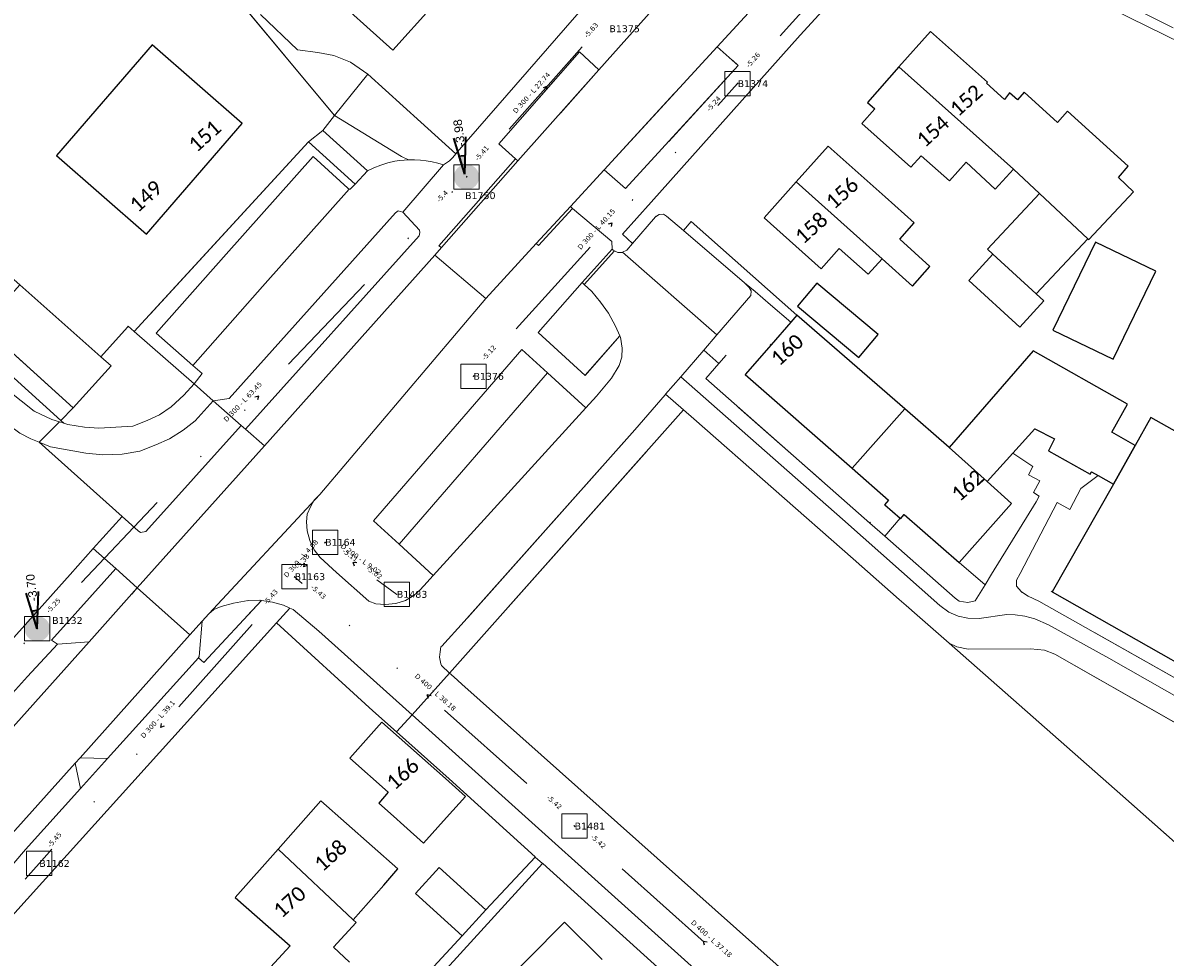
# Model space of a CAD drawing. Header units: metres. Extents: x 113074 to 114313, y 482627 to 483855.
# Tile 33 of 78: x 113479 to 113595, y 483401 to 483496. Entities that reach past the tile are written whole.
import ezdxf
from ezdxf.enums import TextEntityAlignment as Align

# ---------------------------------------------------------------- set-up
doc = ezdxf.new("R2010")
doc.units = ezdxf.units.M
doc.header["$MEASUREMENT"] = 0
doc.linetypes.add('DGN Style 2', pattern=[50.429501, 30.257701, -20.1718])
doc.linetypes.add('DGN Style 6', pattern=[30.473618, 0.016022, -6.408752, 11.215317, -6.408752, 0.016022, -6.408752])
for name, color, linetype, lineweight in [('BGT-Lijnen - BTD Groenvoorziening  bosplantsoen (v)', 94, 'Continuous', 13), ('BGT-Lijnen - BTD Groenvoorziening  gras- en kruidachtigen (v)', 94, 'Continuous', 13), ('BGT-Lijnen - BTD Groenvoorziening  heesters (v)', 94, 'Continuous', 13), ('BGT-Lijnen - Huisnummer overig (t)', 252, 'Continuous', 13), ('BGT-Lijnen - OTD Onverhard (v)', 7, 'Continuous', 13), ('BGT-Lijnen - OTD Open verharding  betonstraatstenen(v)', 7, 'Continuous', 13), ('BGT-Lijnen - OTD Open verharding  tegels (v)', 7, 'Continuous', 13), ('BGT-Lijnen - PND grondvlak pand (v_mv)', 1, 'Continuous', 13), ('BGT-Lijnen - WGD Fietspad (v)', 7, 'Continuous', 13), ('BGT-Lijnen - WGD Inrit (v)', 7, 'Continuous', 13), ('BGT-Lijnen - WGD Parkeervlak (v)', 7, 'Continuous', 13), ('BGT-Lijnen - WGD Rijbaan - Lokale weg (v)', 7, 'Continuous', 13), ('BGT-Lijnen - WGD Voetpad (v)', 7, 'Continuous', 13), ('BGT-Lijnen - XXX Brandgang OTD (v)', 7, 'Continuous', 13), ('BGT-Lijnen - XXX Haagvoet BTD (v)', 211, 'Continuous', 13), ('N-INM-INSPECTIEPUT', 1, 'Continuous', 25), ('N-RI-PUTDEKSELHOOGTE-S', 7, 'Continuous', 35), ('Riolering - BOBs', 7, 'Continuous', 13), ('Riolering - Gemengd riool', 7, 'Continuous', 13), ('Riolering - KNOOP_NUMMER', 7, 'Continuous', 13), ('Riolering - KNOOP_RIOOLPUT', 7, 'Continuous', 13), ('Riolering - Leidingtekst', 7, 'Continuous', 13), ('Riolering - Level 63', 7, 'Continuous', 13), ('Riolering - Stroomrichting', 7, 'Continuous', 13)]:
    doc.layers.add(name, color=color, linetype=linetype, lineweight=lineweight)
doc.styles.add('NLCS-ISO', font='arial.ttf')
doc.styles.add('Style-Calibri', font='calibri.ttf')
doc.styles.add('Style-Verdana', font='verdana.ttf')

# ---------------------------------------------------------------- blocks, each defined once
blk = doc.blocks.new('rioput')
at = {"layer": 'Riolering - Level 63', "linetype": 'Continuous', "lineweight": 13}
blk.add_3dface([(-1.29, 1.24), (1.29, 1.24), (1.29, -1.24), (-1.29, -1.24)], dxfattribs=at)
blk = doc.blocks.new('SRI-PUTDEKSELHOOGTE-SO')
at = {"layer": 'N-RI-PUTDEKSELHOOGTE-S'}
blk.add_hatch(color=256, dxfattribs=at).paths.add_polyline_path([(0.712, 0.267), (0.587, 0.483), (0, 0)])
for p, q in [((0, 0), (1.174, 0.967)), ((0, 0), (1.424, 0.533)), ((0, 0), (0.587, 0.483)), ((0.612, 0.44), (0.687, 0.31))]:
    blk.add_line(p, q, dxfattribs=at)
at = {"ltscale": 0.1, "style": 'NLCS-ISO'}
blk.add_attdef('PUTHGT', text='', height=0.35, rotation=30, dxfattribs=at).set_placement((0.975, 0.57), align=Align.MIDDLE_LEFT)

msp = doc.modelspace()

# ---------------------------------------------------------------- hatches: boundary and pattern name
at = {"layer": 'N-INM-INSPECTIEPUT'}
h = msp.add_hatch(color=256, dxfattribs=at)
edge = h.paths.add_edge_path()
edge.add_arc((113524.1, 483480.3), 1.29, 0, 360)
h = msp.add_hatch(color=256, dxfattribs=at)
edge = h.paths.add_edge_path()
edge.add_arc((113480.4, 483434.3), 1.29, 0, 360)

# ---------------------------------------------------------------- linework, layer by layer
at = {"layer": 'BGT-Lijnen - BTD Groenvoorziening  bosplantsoen (v)', "linetype": 'DGN Style 2', "lineweight": 13, "flags": 128}
for points in [[(113497.03, 483502.94), (113510.67, 483486.55), (113514.05, 483490.77)], [(113506.88, 483493.24), (113503.11, 483496.83)], [(113510.59, 483492.66), (113508.97, 483492.98), (113506.88, 483493.24)], [(113514.05, 483490.77), (113512.27, 483491.99), (113510.59, 483492.66)]]:
    msp.add_lwpolyline(points, dxfattribs=at)
at = {"layer": 'BGT-Lijnen - BTD Groenvoorziening  gras- en kruidachtigen (v)', "linetype": 'DGN Style 2', "lineweight": 13, "flags": 128}
for points in [[(113510.67, 483486.55), (113509.46, 483485.04), (113514, 483480.91)], [(113517.49, 483482.39), (113510.67, 483486.55)], [(113512.76, 483479.56), (113508, 483483.89), (113490.27, 483464.57)], [(113492.5, 483464.38), (113499.64, 483472.43), (113508.47, 483482.37)], [(113508.47, 483482.37), (113512.01, 483479.15), (113512.16, 483479.07)], [(113516.81, 483481.89), (113517.27, 483481.96), (113517.74, 483482.01)], [(113517.74, 483482.01), (113518.2, 483482.04), (113517.49, 483482.39)], [(113514, 483480.91), (113514.67, 483481.24), (113515.37, 483481.51)], [(113515.37, 483481.51), (113516.08, 483481.73), (113516.81, 483481.89)], [(113512.16, 483479.07), (113512.25, 483479.06), (113512.76, 483479.56)], [(113517.14, 483476.84), (113516.85, 483476.65), (113499.94, 483457.75)], [(113519.3, 483474.88), (113517.61, 483476.7), (113517.14, 483476.84)], [(113501.17, 483455), (113501.6, 483454.62), (113519.28, 483474.32)], [(113519.28, 483474.32), (113519.36, 483474.63), (113519.3, 483474.88)], [(113490.27, 483464.57), (113496.36, 483459.23), (113497.17, 483460.28)], [(113497.17, 483460.28), (113496.22, 483461.11), (113492.5, 483464.38)], [(113532.34, 483460.36), (113529.74, 483462.74), (113514.64, 483445.28)], [(113514.64, 483445.28), (113517.24, 483442.91), (113532.34, 483460.36)], [(113499.94, 483457.75), (113498.32, 483457.5), (113501.17, 483455)], [(113544.31, 483458.1), (113541.23, 483454.55), (113523.87, 483435.03)], [(113546.19, 483456.59), (113544.37, 483458.17), (113544.31, 483458.1)], [(113522.38, 483429.78), (113522.38, 483429.78), (113546.19, 483456.59)], [(113523.87, 483435.03), (113521.57, 483432.53), (113521.49, 483432.45)], [(113521.49, 483432.45), (113521.42, 483431.96), (113521.34, 483431.4)], [(113521.34, 483431.4), (113521.48, 483430.73), (113521.5, 483430.61)], [(113521.5, 483430.61), (113521.54, 483430.57), (113522.38, 483429.78)]]:
    msp.add_lwpolyline(points, dxfattribs=at)
at = {"layer": 'BGT-Lijnen - BTD Groenvoorziening  heesters (v)', "linetype": 'DGN Style 2', "lineweight": 13, "flags": 128}
for points in [[(113519.46, 483485.88), (113514.05, 483490.77), (113510.67, 483486.55)], [(113510.67, 483486.55), (113517.49, 483482.39), (113518.2, 483482.04)], [(113522.69, 483482.29), (113523, 483482.66), (113519.46, 483485.88)], [(113518.2, 483482.04), (113518.8, 483482.03), (113519.4, 483482)], [(113519.4, 483482), (113519.99, 483481.93), (113520.59, 483481.83)], [(113521.76, 483481.52), (113522.35, 483481.95), (113522.69, 483482.29)], [(113520.59, 483481.83), (113521.18, 483481.69), (113521.76, 483481.52)], [(113546.96, 483475.76), (113546.18, 483474.86), (113552.41, 483469.53)], [(113557.73, 483466.22), (113546.96, 483475.76)], [(113478.61, 483469.33), (113474.85, 483465.11), (113484.06, 483456.79)], [(113486.87, 483461.99), (113478.61, 483469.33)], [(113552.41, 483469.53), (113553.47, 483468.62), (113555.05, 483467.27)], [(113555.05, 483467.27), (113557.11, 483465.51), (113557.73, 483466.22)], [(113489.65, 483465.12), (113489.57, 483465.02), (113486.87, 483461.99)], [(113496.36, 483459.23), (113490.27, 483464.57), (113489.65, 483465.12)], [(113484.06, 483456.79), (113487.92, 483461.06), (113486.87, 483461.99)], [(113486.87, 483461.99), (113487.92, 483461.06), (113484.06, 483456.79)], [(113494.03, 483456.91), (113495.32, 483458.07), (113496.36, 483459.23)], [(113501.17, 483455), (113498.32, 483457.5), (113496.48, 483455.46)], [(113484.06, 483456.79), (113482.79, 483455.51), (113483.09, 483455.24)], [(113491.58, 483455.49), (113492.84, 483456.08), (113494.03, 483456.91)], [(113483.09, 483455.24), (113483.51, 483455.11), (113484.35, 483454.97)], [(113486.68, 483454.72), (113490.11, 483454.94), (113491.58, 483455.49)], [(113496.48, 483455.46), (113495.25, 483454.52), (113493.85, 483453.65)], [(113484.35, 483454.97), (113485.22, 483454.83), (113486.68, 483454.72)], [(113490.92, 483444.1), (113491.46, 483444.21), (113501.17, 483455)], [(113481.75, 483452.83), (113480.6, 483453.29), (113489.03, 483445.74)], [(113487.08, 483452.01), (113485.34, 483452.19), (113481.75, 483452.83)], [(113493.85, 483453.65), (113492.47, 483453.01), (113490.85, 483452.38)], [(113490.85, 483452.38), (113489.04, 483452.06), (113487.08, 483452.01)], [(113574.25, 483441.05), (113568.65, 483445.92), (113568.28, 483445.5)], [(113489.03, 483445.74), (113490.67, 483444.27), (113490.92, 483444.1)], [(113568.28, 483445.5), (113568.23, 483445.55), (113566.67, 483443.73)], [(113566.67, 483443.73), (113573.86, 483437.4), (113574.26, 483437.12)], [(113575.88, 483437.14), (113576.89, 483438.78), (113574.25, 483441.05)], [(113574.26, 483437.12), (113575.12, 483436.96), (113575.88, 483437.14)], [(113575.17, 483432.22), (113574.01, 483432.45), (113573.22, 483432.82)], [(113573.22, 483432.82), (113590.92, 483417.25), (113654.58, 483360.88)], [(113582.93, 483432.11), (113581.51, 483432.25), (113575.17, 483432.22)], [(113606.91, 483418.63), (113584, 483431.7), (113582.93, 483432.11)]]:
    msp.add_lwpolyline(points, dxfattribs=at)
at = {"layer": 'BGT-Lijnen - OTD Onverhard (v)', "linetype": 'Continuous', "lineweight": 13, "flags": 128}
for points in [[(113510.67, 483486.55), (113497.03, 483502.94), (113495.16, 483504.8)], [(113491.5, 483474.49), (113482.35, 483482.49), (113492.11, 483493.74)], [(113492.11, 483493.74), (113501.26, 483485.75), (113491.5, 483474.49)], [(113508, 483483.89), (113509.46, 483485.04), (113510.67, 483486.55)], [(113489.65, 483465.12), (113490.27, 483464.57), (113508, 483483.89)], [(113468.99, 483477.79), (113478.61, 483469.33), (113486.87, 483461.99)], [(113486.87, 483461.99), (113489.57, 483465.02), (113489.65, 483465.12)], [(113547.25, 483455.66), (113546.19, 483456.59), (113522.38, 483429.78)], [(113568.16, 483437.27), (113563.46, 483441.4), (113547.25, 483455.66)], [(113569.97, 483435.67), (113568.84, 483436.67), (113568.16, 483437.27)], [(113590.92, 483417.25), (113573.22, 483432.82), (113569.97, 483435.67)], [(113522.38, 483429.78), (113522.8, 483429.4), (113523.63, 483428.66)], [(113523.63, 483428.66), (113557.49, 483398.48), (113586.21, 483372.82)], [(113658.97, 483356.91), (113654.58, 483360.88), (113590.92, 483417.25)]]:
    msp.add_lwpolyline(points, dxfattribs=at)
at = {"layer": 'BGT-Lijnen - OTD Open verharding  betonstraatstenen(v)', "linetype": 'Continuous', "lineweight": 13, "flags": 128}
for points in [[(113517.27, 483481.96), (113516.81, 483481.89), (113516.08, 483481.73)], [(113518.2, 483482.04), (113517.74, 483482.01), (113517.27, 483481.96)], [(113519.4, 483482), (113518.8, 483482.03), (113518.2, 483482.04)], [(113520.59, 483481.83), (113519.99, 483481.93), (113519.4, 483482)], [(113514.67, 483481.24), (113514, 483480.91), (113512.76, 483479.56)], [(113516.08, 483481.73), (113515.37, 483481.51), (113514.67, 483481.24)], [(113517.14, 483476.84), (113517.61, 483476.7), (113521.76, 483481.52)], [(113521.76, 483481.52), (113521.18, 483481.69), (113520.59, 483481.83)], [(113512.16, 483479.07), (113503.33, 483469.14), (113496.22, 483461.11)], [(113512.76, 483479.56), (113512.25, 483479.06), (113512.16, 483479.07)], [(113499.94, 483457.75), (113516.85, 483476.65), (113517.14, 483476.84)], [(113496.22, 483461.11), (113497.17, 483460.28), (113496.36, 483459.23)], [(113496.36, 483459.23), (113498.32, 483457.5), (113499.94, 483457.75)]]:
    msp.add_lwpolyline(points, dxfattribs=at)
at = {"layer": 'BGT-Lijnen - OTD Open verharding  tegels (v)', "linetype": 'Continuous', "lineweight": 13, "flags": 128}
for points in [[(113509.46, 483485.04), (113508, 483483.89), (113512.76, 483479.56)], [(113512.76, 483479.56), (113514, 483480.91), (113509.46, 483485.04)]]:
    msp.add_lwpolyline(points, dxfattribs=at)
at = {"layer": 'BGT-Lijnen - PND grondvlak pand (v_mv)', "linetype": 'Continuous', "lineweight": 25, "flags": 128}
for points in [[(113509.64, 483499.48), (113516.6, 483493.2), (113520.65, 483497.7)], [(113571.32, 483495.1), (113568.12, 483491.5), (113579.78, 483481.09)], [(113577.04, 483489.84), (113577.13, 483489.95), (113571.32, 483495.1)], [(113501.26, 483485.75), (113492.11, 483493.74), (113482.35, 483482.49)], [(113568.12, 483491.5), (113564.91, 483487.89), (113565.66, 483487.23)], [(113577.9, 483479.05), (113579.78, 483481.09), (113568.12, 483491.5)], [(113578.88, 483488.18), (113577.04, 483489.84)], [(113584.27, 483485.86), (113580.88, 483488.93), (113580.18, 483488.14)], [(113580.18, 483488.14), (113579.38, 483488.85), (113578.88, 483488.18)], [(113565.66, 483487.23), (113564.33, 483485.73), (113569.34, 483481.28)], [(113591.47, 483481.39), (113585.28, 483486.99), (113584.27, 483485.86)], [(113482.35, 483482.49), (113491.5, 483474.49), (113501.26, 483485.75)], [(113560.93, 483483.44), (113557.66, 483479.79), (113566.4, 483471.96)], [(113569.68, 483475.63), (113566.72, 483478.28), (113560.93, 483483.44)], [(113569.34, 483481.28), (113570.37, 483482.44), (113573.27, 483479.89)], [(113573.27, 483479.89), (113574.95, 483481.8), (113577.9, 483479.05)], [(113579.78, 483481.09), (113582.44, 483478.62), (113587.35, 483474.01)], [(113591.99, 483478.79), (113590.46, 483480.23), (113591.47, 483481.39)], [(113557.66, 483479.79), (113554.4, 483476.13), (113560.21, 483470.95)], [(113565, 483470.39), (113566.4, 483471.96), (113557.66, 483479.79)], [(113587.35, 483474.01), (113582.44, 483478.62), (113577.15, 483472.93)], [(113587.35, 483474.01), (113587.44, 483473.93), (113591.99, 483478.79)], [(113571.25, 483471.19), (113568.2, 483473.98), (113569.68, 483475.63)], [(113582.08, 483468.39), (113587.35, 483474.01)], [(113560.21, 483470.95), (113562.05, 483473.02), (113565, 483470.39)], [(113577.15, 483472.93), (113577.69, 483472.43), (113582.08, 483468.39)], [(113588.13, 483473.67), (113583.8, 483464.71), (113589.94, 483461.74)], [(113589.94, 483461.74), (113594.28, 483470.71), (113588.13, 483473.67)], [(113566.4, 483471.96), (113569.49, 483469.19), (113571.25, 483471.19)], [(113577.69, 483472.43), (113575.25, 483469.77), (113580.42, 483465.01)], [(113582.08, 483468.39), (113577.69, 483472.43)], [(113566.01, 483464.26), (113559.76, 483469.49), (113557.8, 483467.15)], [(113580.42, 483465.01), (113582.87, 483467.67), (113582.08, 483468.39)], [(113557.8, 483467.15), (113564.05, 483461.91), (113566.01, 483464.26)], [(113557.73, 483466.22), (113557.11, 483465.51), (113555.1, 483463.2)], [(113563.36, 483450.64), (113568.71, 483456.68), (113557.73, 483466.22)], [(113555.1, 483463.2), (113552.48, 483460.19), (113563.36, 483450.64)], [(113591.4, 483457.15), (113581.79, 483462.58), (113573.24, 483452.74)], [(113568.71, 483456.68), (113563.36, 483450.64), (113567.06, 483447.39)], [(113577.1, 483449.3), (113573.24, 483452.74), (113568.71, 483456.68)], [(113592.18, 483452.97), (113589.8, 483454.31), (113591.4, 483457.15)], [(113597.01, 483453.98), (113593.78, 483455.8), (113592.18, 483452.97)], [(113579.7, 483452.17), (113581.95, 483454.65), (113583.95, 483453.62)], [(113583.95, 483453.62), (113583.33, 483452.42), (113587.6, 483450.03)], [(113592.18, 483452.97), (113589.98, 483449.03), (113583.72, 483438.06)], [(113588.4, 483449.91), (113589.98, 483449.03), (113592.18, 483452.97)], [(113573.24, 483452.74), (113577.1, 483449.3), (113579.7, 483452.17)], [(113587.6, 483450.03), (113587.74, 483450.28), (113588.4, 483449.91)], [(113574.25, 483441.05), (113579.57, 483447.06), (113577.1, 483449.3)], [(113567.06, 483447.39), (113566.65, 483446.92), (113566.67, 483446.91)], [(113566.67, 483446.91), (113568.23, 483445.55), (113568.28, 483445.5)], [(113568.28, 483445.5), (113568.65, 483445.92), (113574.25, 483441.05)], [(113583.72, 483438.06), (113608.13, 483424.2), (113610.34, 483428.14)], [(113521.97, 483419.04), (113515.49, 483424.79), (113512.23, 483421.12)], [(113512.23, 483421.12), (113516.12, 483417.67), (113515.17, 483416.55)], [(113522.05, 483415.07), (113523.99, 483417.21), (113521.97, 483419.04)], [(113509.25, 483416.78), (113504.91, 483411.86)], [(113515.67, 483408.2), (113517.12, 483409.84), (113509.25, 483416.78)], [(113515.17, 483416.55), (113516.67, 483415.22), (113517.73, 483414.27)], [(113517.73, 483414.27), (113519.71, 483412.48), (113522.05, 483415.07)], [(113504.91, 483411.86), (113500.56, 483406.93), (113506.14, 483402.01)], [(113504.91, 483411.86), (113512.55, 483404.66), (113515.67, 483408.2)], [(113512.87, 483404.38), (113512.55, 483404.66), (113504.91, 483411.86)], [(113521.32, 483409.99), (113518.91, 483407.34), (113523.66, 483403.04)], [(113523.66, 483403.04), (113526.07, 483405.69), (113521.32, 483409.99)], [(113512.18, 483400.36), (113510.57, 483401.89), (113512.87, 483404.38)], [(113537.92, 483400.63), (113534.07, 483404.43), (113526.58, 483396.87)], [(113506.14, 483402.01), (113502.18, 483397.7), (113506.22, 483394.11)]]:
    msp.add_lwpolyline(points, dxfattribs=at)
at = {"layer": 'BGT-Lijnen - WGD Fietspad (v)', "linetype": 'Continuous', "lineweight": 13, "flags": 128}
for points in [[(113480.08, 483456.45), (113477.44, 483458.57), (113463.24, 483471.48)], [(113545.92, 483459.96), (113544.37, 483458.17), (113546.19, 483456.59)], [(113562.36, 483445.47), (113545.92, 483459.96)], [(113496.36, 483459.23), (113495.32, 483458.07), (113494.03, 483456.91)], [(113496.48, 483455.46), (113498.32, 483457.5), (113496.36, 483459.23)], [(113482.66, 483455.37), (113481.88, 483455.61), (113480.08, 483456.45)], [(113494.03, 483456.91), (113492.84, 483456.08), (113491.58, 483455.49)], [(113546.19, 483456.59), (113547.25, 483455.66), (113563.46, 483441.4)], [(113476.65, 483455.67), (113478.62, 483454.21), (113479.74, 483453.64)], [(113479.74, 483453.64), (113480.6, 483453.29), (113482.66, 483455.37)], [(113483.09, 483455.24), (113482.66, 483455.37), (113480.6, 483453.29)], [(113484.35, 483454.97), (113483.51, 483455.11), (113483.09, 483455.24)], [(113491.58, 483455.49), (113490.11, 483454.94), (113486.68, 483454.72)], [(113495.25, 483454.52), (113496.48, 483455.46)], [(113486.68, 483454.72), (113485.22, 483454.83), (113484.35, 483454.97)], [(113492.47, 483453.01), (113493.85, 483453.65), (113495.25, 483454.52)], [(113480.6, 483453.29), (113481.75, 483452.83), (113485.34, 483452.19)], [(113489.04, 483452.06), (113490.85, 483452.38), (113492.47, 483453.01)], [(113485.34, 483452.19), (113487.08, 483452.01), (113489.04, 483452.06)], [(113573.19, 483435.99), (113572.28, 483436.65), (113562.36, 483445.47)], [(113563.46, 483441.4), (113568.16, 483437.27), (113568.84, 483436.67)], [(113568.84, 483436.67), (113569.97, 483435.67), (113573.22, 483432.82)], [(113575.14, 483435.36), (113574.15, 483435.58), (113573.19, 483435.99)], [(113579.09, 483435.74), (113576.28, 483435.35), (113575.14, 483435.36)], [(113580.92, 483435.57), (113579.96, 483435.72), (113579.09, 483435.74)], [(113583.35, 483434.71), (113581.94, 483435.32), (113580.92, 483435.57)], [(113610.43, 483419.39), (113589.49, 483431.29), (113583.35, 483434.71)], [(113573.22, 483432.82), (113574.01, 483432.45), (113575.17, 483432.22)], [(113575.17, 483432.22), (113581.51, 483432.25), (113582.93, 483432.11)], [(113582.93, 483432.11), (113584, 483431.7), (113606.91, 483418.63)]]:
    msp.add_lwpolyline(points, dxfattribs=at)
at = {"layer": 'BGT-Lijnen - WGD Inrit (v)', "linetype": 'Continuous', "lineweight": 13, "flags": 128}
for points in [[(113529.32, 483481.95), (113529.09, 483482.15), (113521.29, 483473.28)], [(113521.29, 483473.28), (113521.55, 483473.12), (113529.32, 483481.95)], [(113534.9, 483477.09), (113534.67, 483477.28), (113531.2, 483473.51)], [(113531.2, 483473.51), (113531.43, 483473.31), (113534.9, 483477.09)], [(113538.91, 483472.93), (113535.88, 483469.54), (113536.08, 483469.35)], [(113536.08, 483469.35), (113539.16, 483472.76)], [(113539.16, 483472.76), (113539.02, 483472.83), (113538.91, 483472.93)]]:
    msp.add_lwpolyline(points, dxfattribs=at)
at = {"layer": 'BGT-Lijnen - WGD Parkeervlak (v)', "linetype": 'Continuous', "lineweight": 13, "flags": 128}
for points in [[(113508.47, 483482.37), (113499.64, 483472.43), (113492.5, 483464.38)], [(113512.16, 483479.07), (113512.01, 483479.15), (113508.47, 483482.37)], [(113503.33, 483469.14), (113512.16, 483479.07)], [(113543.33, 483476.24), (113541, 483473.54), (113540.42, 483472.85)], [(113544.15, 483476.5), (113543.71, 483476.46), (113543.33, 483476.24)], [(113546.18, 483474.86), (113544.47, 483476.32), (113544.15, 483476.5)], [(113552.41, 483469.53), (113546.18, 483474.86)], [(113540.42, 483472.85), (113539.98, 483472.63), (113549.59, 483464.21)], [(113492.5, 483464.38), (113496.22, 483461.11), (113503.33, 483469.14)], [(113553.07, 483468.69), (113552.87, 483469.05), (113552.41, 483469.53)], [(113549.59, 483464.21), (113553.05, 483468.22), (113553.07, 483468.69)], [(113536.25, 483456.79), (113532.34, 483460.36), (113517.24, 483442.91)], [(113517.24, 483442.91), (113520.71, 483439.73), (113536.25, 483456.79)], [(113497.19, 483435.08), (113495.93, 483433.67), (113484.76, 483421.16)], [(113496.8, 483431.34), (113496.88, 483431.46), (113497.19, 483435.08)], [(113474.45, 483420.43), (113485.67, 483432.97)], [(113485.67, 483432.97), (113482.44, 483432.73), (113479.39, 483429.45)], [(113484.76, 483421.16), (113487.54, 483421.07), (113496.8, 483431.34)], [(113479.39, 483429.45), (113473.58, 483422.99), (113474.45, 483420.43)], [(113484.8, 483418.03), (113484.27, 483420.62), (113473.7, 483408.88)], [(113479.21, 483411.81), (113484.8, 483418.03)], [(113473.7, 483408.88), (113476.82, 483409.05), (113479.21, 483411.81)]]:
    msp.add_lwpolyline(points, dxfattribs=at)
at = {"layer": 'BGT-Lijnen - WGD Rijbaan - Lokale weg (v)', "linetype": 'Continuous', "lineweight": 13, "flags": 128}
for points in [[(113549.61, 483493.55), (113553.59, 483497.87), (113559.6, 483504.42)], [(113543.26, 483497.6), (113537.58, 483491.22), (113529.32, 483481.95)], [(113538.12, 483481.03), (113549.61, 483493.55)], [(113529.32, 483481.95), (113521.55, 483473.12), (113520.86, 483472.34)], [(113531.2, 483473.51), (113534.67, 483477.28), (113538.12, 483481.03)], [(113520.86, 483472.34), (113526.06, 483467.92), (113531.2, 483473.51)], [(113539.51, 483472.61), (113539.16, 483472.76), (113536.08, 483469.35)], [(113539.98, 483472.63), (113539.96, 483472.62), (113539.51, 483472.61)], [(113548.26, 483462.66), (113549.59, 483464.21), (113539.98, 483472.63)], [(113520.86, 483472.34), (113503.52, 483452.93), (113490.58, 483438.46)], [(113509.15, 483447.98), (113526.06, 483467.92), (113520.86, 483472.34)], [(113536.08, 483469.35), (113536.86, 483468.63), (113537.72, 483467.56)], [(113537.72, 483467.56), (113538.55, 483466.42), (113539.28, 483465.09)], [(113539.28, 483465.09), (113539.71, 483464.13), (113539.78, 483463.98)], [(113539.78, 483463.98), (113539.95, 483462.87), (113539.9, 483461.94)], [(113544.37, 483458.17), (113545.92, 483459.96), (113548.26, 483462.66)], [(113539.9, 483461.94), (113539.65, 483461.09), (113538.87, 483459.82)], [(113538.87, 483459.82), (113537.33, 483457.98), (113536.25, 483456.79)], [(113541.23, 483454.55), (113544.31, 483458.1), (113544.37, 483458.17)], [(113536.25, 483456.79), (113520.71, 483439.73), (113519.74, 483438.66)], [(113521.57, 483432.53), (113523.87, 483435.03), (113541.23, 483454.55)], [(113497.19, 483435.08), (113497.86, 483435.83), (113509.15, 483447.98)], [(113508.6, 483447.38), (113509.15, 483447.98), (113497.86, 483435.83)], [(113507.88, 483445.95), (113508.25, 483446.77), (113508.6, 483447.38)], [(113507.86, 483444.28), (113507.8, 483445.19), (113507.88, 483445.95)], [(113508.6, 483442.34), (113508.15, 483443.3), (113507.86, 483444.28)], [(113510.87, 483440.03), (113509.2, 483441.56), (113508.6, 483442.34)], [(113514.86, 483436.85), (113514.15, 483437.11), (113510.87, 483440.03)], [(113495.93, 483433.67), (113490.58, 483438.46), (113485.67, 483432.97)], [(113490.58, 483438.46), (113495.93, 483433.67), (113497.19, 483435.08)], [(113519.74, 483438.66), (113519.33, 483438.22), (113518.73, 483437.7)], [(113497.86, 483435.83), (113498.37, 483436.25), (113499.13, 483436.56)], [(113499.13, 483436.56), (113500.37, 483436.91), (113501.86, 483437.17)], [(113501.86, 483437.17), (113503.02, 483437.21), (113503.22, 483437.18)], [(113503.22, 483437.18), (113504.35, 483437), (113505.45, 483436.71)], [(113505.45, 483436.71), (113506.1, 483436.41), (113506.46, 483436.25)], [(113516.91, 483436.88), (113515.81, 483436.75), (113514.86, 483436.85)], [(113518.73, 483437.7), (113517.9, 483437.18), (113516.91, 483436.88)], [(113506.46, 483436.25), (113509.07, 483434.05), (113518.55, 483425.53)], [(113484.27, 483420.62), (113484.76, 483421.16), (113495.93, 483433.67)], [(113485.67, 483432.97), (113474.45, 483420.43), (113473.74, 483419.64)], [(113521.48, 483430.73), (113521.34, 483431.4), (113521.42, 483431.96)], [(113521.42, 483431.96), (113521.49, 483432.45), (113521.57, 483432.53)], [(113521.54, 483430.57), (113521.5, 483430.61), (113521.48, 483430.73)], [(113518.55, 483425.53), (113522.38, 483429.78), (113521.54, 483430.57)], [(113522.38, 483429.78), (113522.38, 483429.78), (113518.55, 483425.53)], [(113523.63, 483428.66), (113522.8, 483429.4), (113522.38, 483429.78)], [(113557.49, 483398.48), (113523.63, 483428.66)], [(113518.55, 483425.53), (113571.01, 483378.34), (113582.06, 483368.46)], [(113473.02, 483408.12), (113473.7, 483408.88), (113484.27, 483420.62)]]:
    msp.add_lwpolyline(points, dxfattribs=at)
at = {"layer": 'BGT-Lijnen - WGD Voetpad (v)', "linetype": 'Continuous', "lineweight": 13, "flags": 128}
for points in [[(113550.51, 483514.24), (113523.16, 483482.84), (113523, 483482.66)], [(113558.05, 483494.75), (113568.91, 483506.62), (113569.32, 483507.03)], [(113577.45, 483503.48), (113584.58, 483500), (113623.24, 483481)], [(113535.59, 483493.04), (113537.58, 483491.22), (113543.26, 483497.6)], [(113553.59, 483497.87), (113549.61, 483493.55), (113551.75, 483491.65)], [(113539.96, 483474.46), (113542.88, 483477.74), (113558.05, 483494.75)], [(113529.09, 483482.15), (113527.4, 483483.68), (113535.59, 483493.04)], [(113551.75, 483491.65), (113540.29, 483479.12), (113538.12, 483481.03)], [(113522.35, 483481.95), (113521.76, 483481.52), (113517.61, 483476.7)], [(113521.29, 483473.28), (113529.09, 483482.15)], [(113523, 483482.66), (113522.69, 483482.29), (113522.35, 483481.95)], [(113538.12, 483481.03), (113534.67, 483477.28), (113534.9, 483477.09)], [(113517.61, 483476.7), (113519.3, 483474.88), (113519.36, 483474.63)], [(113538.89, 483473.72), (113534.9, 483477.09), (113531.43, 483473.31)], [(113534.9, 483477.09), (113538.89, 483473.72), (113538.91, 483472.93)], [(113519.36, 483474.63), (113519.28, 483474.32), (113501.6, 483454.62)], [(113540.42, 483472.85), (113541, 483473.54), (113539.96, 483474.46)], [(113484.06, 483456.79), (113474.85, 483465.11), (113465.51, 483473.54)], [(113520.86, 483472.34), (113521.55, 483473.12), (113521.29, 483473.28)], [(113531.43, 483473.31), (113531.2, 483473.51), (113526.06, 483467.92)], [(113535.88, 483469.54), (113538.91, 483472.93), (113538.89, 483473.72)], [(113538.91, 483472.93), (113539.02, 483472.83), (113539.16, 483472.76)], [(113539.16, 483472.76), (113539.51, 483472.61), (113539.96, 483472.62)], [(113539.96, 483472.62), (113539.98, 483472.63), (113540.42, 483472.85)], [(113464.1, 483472.45), (113482.79, 483455.51), (113484.06, 483456.79)], [(113501.6, 483454.62), (113503.52, 483452.93), (113520.86, 483472.34)], [(113536.16, 483460.08), (113531.38, 483464.45), (113535.88, 483469.54)], [(113526.06, 483467.92), (113509.15, 483447.98), (113508.6, 483447.38)], [(113539.78, 483463.98), (113539.71, 483464.13), (113536.16, 483460.08)], [(113539.9, 483461.94), (113539.95, 483462.87), (113539.78, 483463.98)], [(113517.24, 483442.91), (113514.64, 483445.28), (113529.74, 483462.74)], [(113529.74, 483462.74), (113532.34, 483460.36), (113536.25, 483456.79)], [(113548.26, 483462.66), (113545.92, 483459.96), (113562.36, 483445.47)], [(113548.45, 483459.78), (113549.8, 483461.32), (113548.26, 483462.66)], [(113538.87, 483459.82), (113539.65, 483461.09), (113539.9, 483461.94)], [(113536.25, 483456.79), (113537.33, 483457.98), (113538.87, 483459.82)], [(113566.67, 483443.73), (113565.16, 483445.06), (113548.45, 483459.78)], [(113501.17, 483455), (113491.46, 483444.21), (113490.92, 483444.1)], [(113503.52, 483452.93), (113501.6, 483454.62), (113501.17, 483455)], [(113581.95, 483454.65), (113579.7, 483452.17), (113581.74, 483450.82)], [(113583.33, 483452.42), (113583.95, 483453.62), (113581.95, 483454.65)], [(113488.38, 483440.43), (113490.58, 483438.46), (113503.52, 483452.93)], [(113587.74, 483450.28), (113587.6, 483450.03), (113583.33, 483452.42)], [(113581.74, 483450.82), (113581.31, 483449.97), (113582.47, 483449.35)], [(113582.47, 483449.35), (113581.82, 483448.16), (113582.4, 483447.81)], [(113586.64, 483448.58), (113588.4, 483449.91), (113587.74, 483450.28)], [(113584.22, 483447.15), (113585.51, 483446.44), (113586.64, 483448.58)], [(113508.6, 483447.38), (113508.25, 483446.77), (113507.88, 483445.95)], [(113582.4, 483447.81), (113582.09, 483447.23), (113577.55, 483439.84)], [(113580.1, 483439.24), (113580.45, 483439.91), (113584.22, 483447.15)], [(113507.88, 483445.95), (113507.8, 483445.19), (113507.86, 483444.28)], [(113489.03, 483445.74), (113486.1, 483442.47), (113488.38, 483440.43)], [(113490.92, 483444.1), (113490.67, 483444.27), (113489.03, 483445.74)], [(113562.36, 483445.47), (113572.28, 483436.65), (113573.19, 483435.99)], [(113507.86, 483444.28), (113508.15, 483443.3), (113508.6, 483442.34)], [(113574.26, 483437.12), (113573.86, 483437.4), (113566.67, 483443.73)], [(113486.1, 483442.47), (113483.73, 483439.81), (113471.37, 483426)], [(113481.86, 483433.14), (113488.38, 483440.43), (113486.1, 483442.47)], [(113519.74, 483438.66), (113520.71, 483439.73), (113517.24, 483442.91)], [(113508.6, 483442.34), (113509.2, 483441.56), (113510.87, 483440.03)], [(113510.87, 483440.03), (113514.15, 483437.11), (113514.86, 483436.85)], [(113577.55, 483439.84), (113576.89, 483438.78), (113575.88, 483437.14)], [(113580.59, 483438.05), (113580.08, 483438.64), (113580.1, 483439.24)], [(113518.73, 483437.7), (113519.33, 483438.22), (113519.74, 483438.66)], [(113582.35, 483437.12), (113581.27, 483437.63), (113580.59, 483438.05)], [(113503.22, 483437.18), (113497.34, 483430.86), (113496.8, 483431.34)], [(113505.45, 483436.71), (113504.35, 483437), (113503.22, 483437.18)], [(113504.75, 483434.91), (113506.1, 483436.41), (113505.45, 483436.71)], [(113514.86, 483436.85), (113515.81, 483436.75), (113516.91, 483436.88)], [(113516.91, 483436.88), (113517.9, 483437.18), (113518.73, 483437.7)], [(113575.88, 483437.14), (113575.12, 483436.96), (113574.26, 483437.12)], [(113607.44, 483422.96), (113582.35, 483437.12)], [(113506.1, 483436.41), (113504.75, 483434.91), (113514.56, 483425.95)], [(113506.46, 483436.25), (113506.1, 483436.41)], [(113518.55, 483425.53), (113509.07, 483434.05), (113506.46, 483436.25)], [(113573.19, 483435.99), (113574.15, 483435.58), (113575.14, 483435.36)], [(113575.14, 483435.36), (113576.28, 483435.35), (113579.09, 483435.74)], [(113579.09, 483435.74), (113579.96, 483435.72), (113580.92, 483435.57)], [(113580.92, 483435.57), (113581.94, 483435.32), (113583.35, 483434.71)], [(113451.69, 483376.06), (113460.83, 483386.26), (113504.75, 483434.91)], [(113583.35, 483434.71), (113589.49, 483431.29), (113610.43, 483419.39)], [(113479.39, 483429.45), (113482.44, 483432.73), (113481.86, 483433.14)], [(113496.8, 483431.34), (113487.54, 483421.07), (113484.8, 483418.03)], [(113473.14, 483423.38), (113473.58, 483422.99), (113479.39, 483429.45)], [(113514.56, 483425.95), (113516.98, 483423.79), (113518.55, 483425.53)], [(113518.55, 483425.53), (113516.98, 483423.79), (113522.32, 483419.02)], [(113582.06, 483368.46), (113571.01, 483378.34), (113518.55, 483425.53)], [(113484.8, 483418.03), (113479.21, 483411.81), (113476.82, 483409.05)], [(113522.32, 483419.02), (113531.1, 483411.08), (113531.08, 483411.05)], [(113531.08, 483411.05), (113531.82, 483410.38), (113531.85, 483410.4)], [(113531.85, 483410.4), (113554.2, 483390.21), (113582.75, 483364.9)]]:
    msp.add_lwpolyline(points, dxfattribs=at)
at = {"layer": 'BGT-Lijnen - XXX Brandgang OTD (v)', "linetype": 'Continuous', "lineweight": 13, "flags": 128}
for points in [[(113531.82, 483410.38), (113531.08, 483411.05), (113526.07, 483405.69)], [(113518.32, 483396.06), (113518.58, 483395.82), (113531.82, 483410.38)], [(113526.07, 483405.69), (113523.66, 483403.04), (113517.07, 483395.91)]]:
    msp.add_lwpolyline(points, dxfattribs=at)
at = {"layer": 'BGT-Lijnen - XXX Haagvoet BTD (v)', "linetype": 'DGN Style 6', "lineweight": 13, "flags": 128}
for points in [[(113549.61, 483493.55), (113538.12, 483481.03), (113540.29, 483479.12)], [(113540.29, 483479.12), (113551.75, 483491.65), (113549.61, 483493.55)], [(113537.58, 483491.22), (113535.59, 483493.04), (113527.4, 483483.68)], [(113529.32, 483481.95), (113537.58, 483491.22)], [(113527.4, 483483.68), (113529.09, 483482.15), (113529.32, 483481.95)], [(113542.88, 483477.74), (113539.96, 483474.46), (113541, 483473.54)], [(113544.15, 483476.5), (113544.47, 483476.32), (113542.88, 483477.74)], [(113541, 483473.54), (113543.33, 483476.24)], [(113543.33, 483476.24), (113543.71, 483476.46), (113544.15, 483476.5)], [(113463.24, 483471.48), (113477.44, 483458.57), (113480.08, 483456.45)], [(113482.79, 483455.51), (113464.1, 483472.45)], [(113536.08, 483469.35), (113535.88, 483469.54), (113531.38, 483464.45)], [(113537.72, 483467.56), (113536.86, 483468.63), (113536.08, 483469.35)], [(113539.28, 483465.09), (113538.55, 483466.42), (113537.72, 483467.56)], [(113539.71, 483464.13), (113539.28, 483465.09)], [(113555.1, 483463.2), (113553.04, 483465), (113549.8, 483461.32)], [(113531.38, 483464.45), (113536.16, 483460.08), (113539.71, 483464.13)], [(113563.36, 483450.64), (113552.48, 483460.19), (113555.1, 483463.2)], [(113549.8, 483461.32), (113548.45, 483459.78), (113565.16, 483445.06)], [(113480.08, 483456.45), (113481.88, 483455.61), (113482.66, 483455.37)], [(113482.66, 483455.37), (113483.09, 483455.24), (113482.79, 483455.51)], [(113566.65, 483446.92), (113567.06, 483447.39), (113563.36, 483450.64)], [(113565.16, 483445.06), (113566.67, 483446.91), (113566.65, 483446.92)], [(113490.58, 483438.46), (113488.38, 483440.43), (113481.86, 483433.14)], [(113580.1, 483439.24), (113580.08, 483438.64), (113580.59, 483438.05)], [(113583.72, 483438.06), (113580.45, 483439.91), (113580.1, 483439.24)], [(113485.67, 483432.97), (113490.58, 483438.46)], [(113580.59, 483438.05), (113581.27, 483437.63), (113582.35, 483437.12)], [(113608.13, 483424.2), (113583.72, 483438.06)], [(113497.34, 483430.86), (113503.22, 483437.18)], [(113499.13, 483436.56), (113498.37, 483436.25), (113497.86, 483435.83)], [(113501.86, 483437.17), (113500.37, 483436.91), (113499.13, 483436.56)], [(113503.22, 483437.18), (113503.02, 483437.21), (113501.86, 483437.17)], [(113582.35, 483437.12), (113607.44, 483422.96), (113608.13, 483424.2)], [(113497.86, 483435.83), (113497.19, 483435.08), (113496.88, 483431.46)], [(113481.86, 483433.14), (113482.44, 483432.73), (113485.67, 483432.97)], [(113496.88, 483431.46), (113496.8, 483431.34), (113497.34, 483430.86)], [(113487.54, 483421.07), (113484.76, 483421.16), (113484.27, 483420.62)], [(113484.27, 483420.62), (113484.8, 483418.03), (113487.54, 483421.07)]]:
    msp.add_lwpolyline(points, dxfattribs=at)
at = {"layer": 'Riolering - Gemengd riool', "color": 94, "linetype": 'DGN Style 6', "lineweight": 13, "flags": 128}
for points in [[(113551.7, 483489.8), (113578.8, 483520.2)], [(113580.2, 483503.4), (113603, 483492)], [(113524.1, 483480.3), (113539.2, 483497.3)], [(113524.8, 483460), (113551.7, 483489.8)], [(113480.4, 483434.3), (113524.1, 483480.3)], [(113509.7, 483443.1), (113506.6, 483439.6)], [(113509.7, 483443.1), (113517, 483437.8)], [(113506.6, 483439.6), (113480.6, 483410.4)], [(113535.1, 483414.2), (113506.6, 483439.6)], [(113462.8, 483414.9), (113480.4, 483434.3)], [(113535.1, 483414.2), (113562.8, 483389.4)], [(113454.3, 483381.2), (113480.6, 483410.4)]]:
    msp.add_lwpolyline(points, dxfattribs=at)
at = {"layer": 'Riolering - KNOOP_RIOOLPUT', "color": 7, "linetype": 'Continuous', "lineweight": 13}
for p in [(113551.7, 483489.8), (113524.1, 483480.3), (113524.8, 483460), (113509.7, 483443.1), (113506.6, 483439.6), (113517, 483437.8), (113480.4, 483434.3), (113535.1, 483414.2), (113480.6, 483410.4)]:
    msp.add_point(p, dxfattribs=at)
at = {"layer": 'Riolering - Stroomrichting', "color": 30, "linetype": 'Continuous', "lineweight": 25, "flags": 128}
for points in [[(113531.93, 483489.42), (113532.31, 483489.55)], [(113532.23, 483489.16), (113532.31, 483489.55)], [(113538.54, 483475.52), (113538.92, 483475.64)], [(113538.84, 483475.25), (113538.92, 483475.64)], [(113502.56, 483457.91), (113502.94, 483458.03)], [(113502.85, 483457.64), (113502.94, 483458.03)], [(113507.57, 483440.99), (113507.49, 483440.6)], [(113507.87, 483440.73), (113507.49, 483440.6)], [(113512.94, 483441), (113512.54, 483441.04)], [(113512.7, 483440.67), (113512.54, 483441.04)], [(113520.49, 483427.48), (113520.1, 483427.57)], [(113520.23, 483427.19), (113520.1, 483427.57)], [(113493.02, 483424.64), (113492.93, 483424.25)], [(113493.31, 483424.38), (113492.93, 483424.25)], [(113548.6, 483402.38), (113548.21, 483402.47)], [(113548.33, 483402.09), (113548.21, 483402.47)]]:
    msp.add_lwpolyline(points, dxfattribs=at)

# ---------------------------------------------------------------- block references
at = {"layer": 'N-INM-INSPECTIEPUT', "xscale": 2.5, "yscale": 2.5, "zscale": 2.5, "rotation": 67.63808195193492}
for p, values in [((113523.92, 483480.6), {'PUTHGT': '-3.98'}), ((113480.4, 483434.3), {'PUTHGT': '-3.70'})]:
    msp.add_blockref('SRI-PUTDEKSELHOOGTE-SO', p, dxfattribs=at).add_auto_attribs(values)
at = {"layer": 'Riolering - Level 63', "linetype": 'Continuous', "lineweight": 13}
for p in [(113551.7, 483489.8), (113524.1, 483480.3), (113524.8, 483460), (113509.7, 483443.1), (113506.6, 483439.6), (113517, 483437.8), (113480.4, 483434.3), (113535.1, 483414.2), (113480.6, 483410.4)]:
    msp.add_blockref('rioput', p, dxfattribs=at)

# ---------------------------------------------------------------- texts
at = {"layer": 'BGT-Lijnen - Huisnummer overig (t)', "linetype": 'Continuous', "lineweight": 13, "style": 'Style-Calibri'}
for s, p in [('152', (113574.96, 483488.1)), ('151', (113497.44, 483484.47)), ('154', (113571.57, 483484.95)), ('149', (113491.45, 483478.34)), ('156', (113562.33, 483478.66)), ('158', (113559.19, 483475.11)), ('160', (113556.73, 483462.7)), ('162', (113575.11, 483448.9)), ('166', (113517.59, 483419.53)), ('168', (113510.25, 483411.22)), ('170', (113506.08, 483406.49))]:
    msp.add_text(s, height=1.5, rotation=41.85, dxfattribs=at).set_placement(p, align=Align.MIDDLE_CENTER)
at = {"layer": 'Riolering - BOBs', "color": 7, "linetype": 'Continuous', "lineweight": 13, "style": 'Style-Verdana'}
for s, rotation, p in [('-5.63', 48.3855, (113536.96, 483495.08)), ('-5.26', 48.2832, (113553.45, 483492.06)), ('-5.24', 47.9383, (113549.44, 483487.6)), ('-5.12', 47.9383, (113526.56, 483462.25)), ('-5.38', 48.4636, (113507.57, 483441)), ('-5.11', 324.0211, (113512.12, 483441.59)), ('-5.02', 324.0211, (113514.57, 483439.81)), ('-5.43', 48.3141, (113504.35, 483437.38)), ('-5.43', 318.2832, (113508.86, 483437.86)), ('-5.42', 318.2832, (113532.88, 483416.45)), ('-5.45', 48.3141, (113482.34, 483412.66)), ('-5.42', 318.1619, (113537.36, 483412.45))]:
    msp.add_text(s, height=0.5, rotation=rotation, dxfattribs=at).set_placement(p, align=Align.CENTER)
at = {"layer": 'Riolering - BOBs', "color": 1, "linetype": 'Continuous', "lineweight": 13, "style": 'Style-Verdana'}
for s, rotation, p in [('-5.41', 48.3855, (113525.84, 483482.56)), ('-5.4', 46.4688, (113521.8, 483478.17)), ('-5.25', 46.4688, (113482.22, 483436.5))]:
    msp.add_text(s, height=0.5, rotation=rotation, dxfattribs=at).set_placement(p, align=Align.CENTER)
at = {"layer": 'Riolering - KNOOP_NUMMER', "color": 7, "linetype": 'Continuous', "lineweight": 13, "style": 'Style-Verdana'}
for s, p in [('B1375', (113538.64, 483495.39)), ('B1374', (113551.7, 483489.8)), ('B1750', (113523.95, 483478.4)), ('B1376', (113524.8, 483460)), ('B1164', (113509.7, 483443.1)), ('B1163', (113506.6, 483439.6)), ('B1483', (113517, 483437.8)), ('B1132', (113481.91, 483435.14)), ('B1481', (113535.1, 483414.2)), ('B1162', (113480.6, 483410.4))]:
    msp.add_text(s, height=0.7, dxfattribs=at).set_placement(p, align=Align.MIDDLE_LEFT)
at = {"layer": 'Riolering - Leidingtekst', "color": 7, "linetype": 'Continuous', "lineweight": 13, "style": 'Style-Verdana'}
for s, rotation, p in [('D 300 - L 22.74', 48.3874, (113530.9, 483488.71)), ('D 300 - L 40.15', 47.9279, (113537.5, 483474.82)), ('D 300 - L 63.45', 46.4688, (113501.5, 483457.24)), ('D 300 - L 4.68', 48.4682, (113507.42, 483441.28)), ('D 200 - L 9.02', 324.0193, (113513.2, 483441.17)), ('D 400 - L 38.18', 318.2917, (113520.76, 483427.65)), ('D 300 - L 39.1', 48.3178, (113492.86, 483424.92)), ('D 400 - L 37.18', 318.1617, (113548.87, 483402.55))]:
    msp.add_text(s, height=0.5, rotation=rotation, dxfattribs=at).set_placement(p, align=Align.CENTER)

doc.saveas('drawing.dxf')
